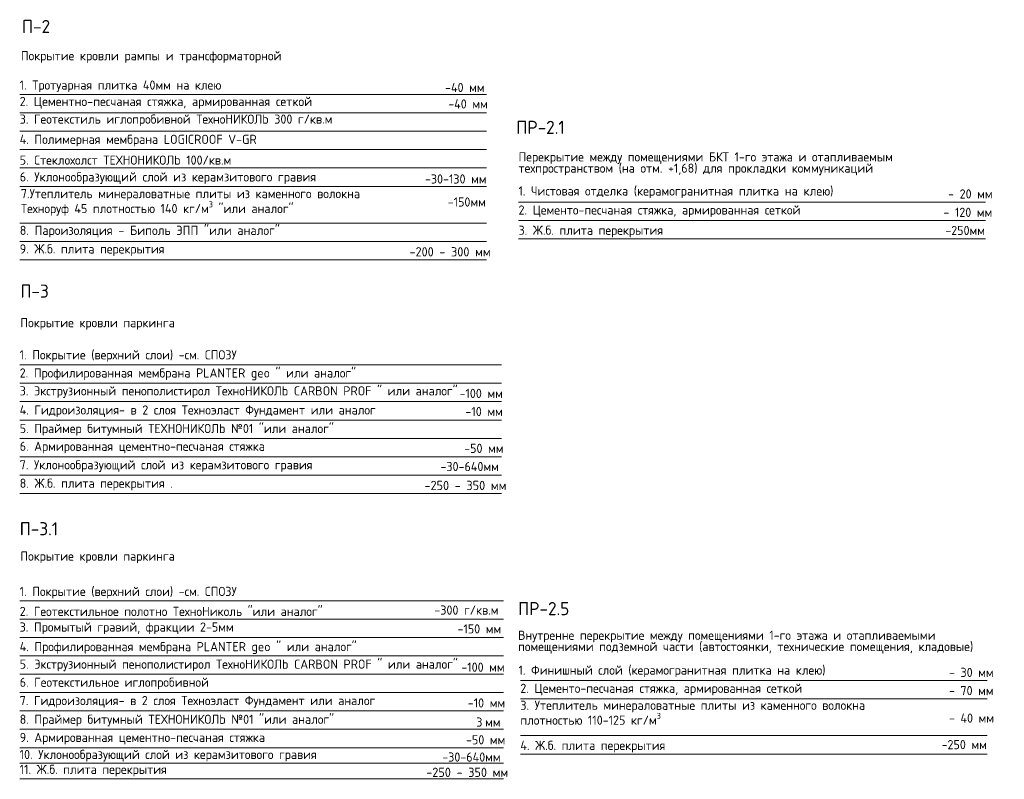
# Model space of a CAD drawing. Header units: millimetres. Extents: x -7244281 to -6598479, y 5719953 to 5938280.
# Tile 71 of 73: x -6643376 to -6620877, y 5725840 to 5743204. Entities that reach past the tile are written whole.
import ezdxf

# ---------------------------------------------------------------- set-up
doc = ezdxf.new("R2010")
doc.units = ezdxf.units.MM
doc.header["$MEASUREMENT"] = 0
for name, color, linetype, lineweight in [('0_Ном._пера__1', 7, 'Continuous', 0), ('0_Ном._пера__120', 7, 'Continuous', 0), ('0_Ном._пера__7', 7, 'Continuous', 0)]:
    doc.layers.add(name, color=color, linetype=linetype, lineweight=lineweight)
doc.styles.add('РЎР“Р•РќР•Р\xa0Р\x98Р\xa0_РЎРўР\x98Р›Р¬_2', font='GOST_Common.ttf')
doc.styles.add('РЎР“Р•РќР•Р\xa0Р\x98Р\xa0_РЎРўР\x98Р›Р¬_6', font='txt')

msp = doc.modelspace()

# ---------------------------------------------------------------- linework, layer by layer
at = {"layer": '0_Ном._пера__120', "color": 7, "linetype": 'Continuous', "lineweight": 0}
for p, q in [((-6643375.876, 5741493.738), (-6632705.638, 5741493.738)), ((-6643375.876, 5741073.738), (-6632705.638, 5741073.738)), ((-6643375.876, 5740653.738), (-6632705.638, 5740653.738)), ((-6643375.876, 5740233.738), (-6632705.638, 5740233.738)), ((-6643375.876, 5739813.738), (-6632705.638, 5739813.738)), ((-6643375.876, 5739393.738), (-6632705.638, 5739393.738)), ((-6631977.063, 5739031.828), (-6621306.825, 5739031.828)), ((-6643375.876, 5738553.738), (-6632705.638, 5738553.738)), ((-6631977.063, 5738611.828), (-6621306.825, 5738611.828)), ((-6643375.876, 5738133.738), (-6632705.638, 5738133.738)), ((-6631977.063, 5738191.828), (-6621306.825, 5738191.828)), ((-6643375.876, 5737713.738), (-6632705.638, 5737713.738)), ((-6643375.876, 5735313.033), (-6632363.086, 5735313.033)), ((-6643375.876, 5734893.033), (-6632363.086, 5734893.033)), ((-6643375.876, 5734473.033), (-6632363.086, 5734473.033)), ((-6643375.876, 5734053.033), (-6632363.086, 5734053.033)), ((-6643375.876, 5733633.033), (-6632363.086, 5733633.033)), ((-6643375.876, 5733213.033), (-6632363.086, 5733213.033)), ((-6643375.876, 5732793.033), (-6632363.086, 5732793.033)), ((-6643375.876, 5732373.033), (-6632363.086, 5732373.033)), ((-6643375.876, 5729922.804), (-6632322.029, 5729922.804)), ((-6643375.876, 5729502.804), (-6632322.029, 5729502.804)), ((-6643375.876, 5729082.804), (-6632322.029, 5729082.804)), ((-6643375.876, 5728662.804), (-6632322.029, 5728662.804)), ((-6643375.876, 5728242.804), (-6632322.029, 5728242.804)), ((-6631935.48, 5728098.514), (-6621265.242, 5728098.514)), ((-6643375.876, 5727822.804), (-6632322.029, 5727822.804)), ((-6631935.48, 5727678.514), (-6621265.242, 5727678.514)), ((-6643375.876, 5727402.804), (-6632322.029, 5727402.804)), ((-6643375.876, 5726982.804), (-6632322.029, 5726982.804)), ((-6631935.48, 5726838.514), (-6621265.242, 5726838.514)), ((-6643375.876, 5726562.804), (-6632322.029, 5726562.804)), ((-6631935.48, 5726418.514), (-6621265.242, 5726418.514)), ((-6643375.876, 5726208.339), (-6632322.029, 5726208.339)), ((-6643375.876, 5725853.874), (-6632322.029, 5725853.874))]:
    msp.add_line(p, q, dxfattribs=at)

# ---------------------------------------------------------------- texts
at = {"layer": '0_Ном._пера__1', "color": 7, "linetype": 'Continuous', "lineweight": 0, "attachment_point": 7, "style": 'РЎР“Р•РќР•Р\xa0Р\x98Р\xa0_РЎРўР\x98Р›Р¬_2'}
for s, insert, char_height in [('\\A1;{\\pql;\\fGOST Common|b0|i0|c204|p0;\\W1.000000;-2\\fGOST Common|b0|i0|c204|p0;\\W1.000000;0\\fGOST Common|b0|i0|c204|p0;\\W1.000000;0 - 300 м\\fGOST Common|b0|i0|c204|p0;\\H0.986360x;\\W1.000000;м}', (-6634468.848, 5737791.594), 212.462513), ('\\A1;{\\pql;\\fGOST Common|b0|i0|c204|p0;\\W1.000000;Покрытие кровли паркинга}', (-6643360.315, 5736115.545), 209.56442), ('\\A1;{\\pql;\\fGOST Common|b0|i0|c204|p0;\\W1.000000;-250 - 3\\fGOST Common|b0|i0|c204|p0;\\W1.000000;5\\fGOST Common|b0|i0|c204|p0;\\W1.000000;0 м\\fGOST Common|b0|i0|c204|p0;\\H0.986360x;\\W1.000000;м}', (-6634126.296, 5732450.888), 212.462513), ('\\A1;{\\pql;\\fGOST Common|b0|i0|c204|p0;\\W1.000000;По\\fGOST Common|b0|i0|c204|p0;\\W1.000000;крытие кровли паркинга}', (-6643360.315, 5730779.837), 209.564421), ('\\A1;{\\pql;\\fGOST Common|b0|i0|c204|p0;\\W1.000000;-250 - 3\\fGOST Common|b0|i0|c204|p0;\\W1.000000;5\\fGOST Common|b0|i0|c204|p0;\\W1.000000;0 м\\fGOST Common|b0|i0|c204|p0;\\H0.986360x;\\W1.000000;м}', (-6634085.24, 5725893.936), 212.462513)]:
    msp.add_mtext(s, dxfattribs=dict(at, insert=insert, char_height=char_height))
at = {"layer": '0_Ном._пера__7', "color": 7, "linetype": 'Continuous', "lineweight": 0}
for s, insert, char_height, attachment_point, style in [('\\A1;{\\pql;\\fGOST Common|b1|i0|c204|p0;\\W1.000000;П\\fGOST Common|b1|i0|c204|p0;\\W1.000000;-\\fGOST Common|b1|i0|c204|p0;\\W1.000000;2}', (-6643323.873, 5742898.276), 300, 7, 'РЎР“Р•РќР•Р\xa0Р\x98Р\xa0_РЎРўР\x98Р›Р¬_6'), ('\\A1;{\\pql;\\fGOST Common|b0|i0|c204|p0;\\W1.000000;Покрытие \\fGOST Common|b0|i0|c204|p0;\\H1.014116x;\\W1.000000;кровли рампы и трансформаторн\\fGOST Common|b0|i0|c204|p0;\\W1.000000;ой}', (-6643349.169, 5742215.178), 209.564421, 7, 'РЎР“Р•РќР•Р\xa0Р\x98Р\xa0_РЎРўР\x98Р›Р¬_2'), ('\\A1;{\\pql;\\fGOST Common|b0|i0|c204|p0;\\W1.000000;2. \\fGOST Common|b0|i0|c204|p0;\\H1.013655x;\\W1.000000;Цементно-песчаная стяжка, армированная сеткой}', (-6643375.876, 5741170.56), 209.564421, 7, 'РЎР“Р•РќР•Р\xa0Р\x98Р\xa0_РЎРўР\x98Р›Р¬_2'), ('\\A1;{\\pql;\\fGOST Common|b0|i0|c204|p0;\\W1.000000;1. Тротуарная плитка \\fGOST Common|b0|i0|c204|p0;\\W1.000000;4\\fGOST Common|b0|i0|c204|p0;\\W1.000000;0мм на клею}', (-6643375.876, 5741547.616), 209.564421, 7, 'РЎР“Р•РќР•Р\xa0Р\x98Р\xa0_РЎРўР\x98Р›Р¬_2'), ('\\A1;{\\pql;\\fGOST Common|b0|i0|c204|p0;\\W1.000000;-40 \\fGOST Common|b0|i0|c204|p0;\\W1.000000;мм }', (-6633656.321, 5741549.479), 209.56442, 7, 'РЎР“Р•РќР•Р\xa0Р\x98Р\xa0_РЎРўР\x98Р›Р¬_2'), ('\\A1;{\\pql;\\fGOST Common|b0|i0|c204|p0;\\W1.000000;-\\fGOST Common|b0|i0|c204|p0;\\W1.000000;4\\fGOST Common|b0|i0|c204|p0;\\W1.000000;0 мм}', (-6633583.345, 5741172.45), 209.564421, 7, 'РЎР“Р•РќР•Р\xa0Р\x98Р\xa0_РЎРўР\x98Р›Р¬_2'), ('\\A1;{\\pql;\\fGOST Common|b0|i0|c204|p0;\\W1.000000;3\\fGOST Common|b0|i0|c204|p0;\\W1.000000;. Геотекстиль иглопробивной ТехноНИКОЛЬ 300 г/кв.м}', (-6643375.876, 5740768.899), 209.564421, 7, 'РЎР“Р•РќР•Р\xa0Р\x98Р\xa0_РЎРўР\x98Р›Р¬_2'), ('\\A1;{\\pql;\\fGOST Common|b1|i0|c204|p0;\\W1.000000;ПР\\fGOST Common|b1|i0|c204|p0;\\W1.000000;-2.\\fGOST Common|b1|i0|c204|p0;\\W1.000000;1}', (-6632028.736, 5740592.408), 300, 7, 'РЎР“Р•РќР•Р\xa0Р\x98Р\xa0_РЎРўР\x98Р›Р¬_6'), ('\\A1;{\\pql;\\fGOST Common|b0|i0|c204|p0;\\W1.000000;4\\fGOST Common|b0|i0|c204|p0;\\W1.000000;. Полимерная мембрана LOGICROOF V-GR}', (-6643375.876, 5740306.877), 209.564421, 7, 'РЎР“Р•РќР•Р\xa0Р\x98Р\xa0_РЎРўР\x98Р›Р¬_2'), ('\\A1;{\\pql;\\fGOST Common|b0|i0|c204|p0;\\W1.000000;5\\fGOST Common|b0|i0|c204|p0;\\W1.000000;. Стеклохолст ТЕХНОНИКОЛЬ 100/кв.м }', (-6643375.876, 5739888.367), 209.564421, 7, 'РЎР“Р•РќР•Р\xa0Р\x98Р\xa0_РЎРўР\x98Р›Р¬_2'), ('\\A1;{\\pql;\\fGOST Common|b0|i0|c204|p0;\\W1.000000;6. \\fGOST Common|b0|i0|c204|p0;\\H1.012158x;\\W1.000000;Уклонообразующий слой из керамзитового гравия}', (-6643374.072, 5739446.552), 209.564421, 7, 'РЎР“Р•РќР•Р\xa0Р\x98Р\xa0_РЎРўР\x98Р›Р¬_2'), ('\\A1;{\\pql;\\fGOST Common|b0|i0|c204|p0;\\W1.000000;-\\fGOST Common|b0|i0|c204|p0;\\W1.000000;30\\fGOST Common|b0|i0|c204|p0;\\W1.000000;-130 мм}', (-6634115.888, 5739457.581), 209.564421, 7, 'РЎР“Р•РќР•Р\xa0Р\x98Р\xa0_РЎРўР\x98Р›Р¬_2'), ('\\A1;{\\pql;\\fGOST Common|b0|i0|c204|p0;\\W1.000000;-\\fGOST Common|b0|i0|c204|p0;\\W1.000000;150\\fGOST Common|b0|i0|c204|p0;\\W1.000000;мм}', (-6633595.178, 5738931.292), 209.564421, 7, 'РЎР“Р•РќР•Р\xa0Р\x98Р\xa0_РЎРўР\x98Р›Р¬_2'), ('\\A1;{\\pql;\\fGOST Common|b0|i0|c204|p0;\\W1.000000;1. Чистовая отделка (\\fGOST Common|b0|i0|c204|p0;\\H1.015431x;\\W1.000000;керамогранитная плитка на кле\\fGOST Common|b0|i0|c204|p0;\\H0.984804x;\\W1.000000;ю)\\fGOST Common|b0|i0|c204|p0;\\W1.000000;                                       }', (-6631977.063, 5739124.366), 209.564421, 7, 'РЎР“Р•РќР•Р\xa0Р\x98Р\xa0_РЎРўР\x98Р›Р¬_2'), ('\\A1;{\\pql;\\fGOST Common|b0|i0|c204|p0;\\W1.000000; - 20 мм}', (-6622287.722, 5739115.9), 209.56442, 7, 'РЎР“Р•РќР•Р\xa0Р\x98Р\xa0_РЎРўР\x98Р›Р¬_2'), ('\\A1;{\\pql;\\fGOST Common|b0|i0|c204|p0;\\W1.000000;2. Цементо-песчаная стяжка, армирова\\fGOST Common|b0|i0|c204|p0;\\W1.000000;н\\fGOST Common|b0|i0|c204|p0;\\W1.000000;ная сеткой                                       }', (-6631977.063, 5738691.898), 209.564421, 7, 'РЎР“Р•РќР•Р\xa0Р\x98Р\xa0_РЎРўР\x98Р›Р¬_2'), ('\\A1;{\\pql;\\fGOST Common|b0|i0|c204|p0;\\W1.000000;8. \\fGOST Common|b0|i0|c204|p0;\\H1.011950x;\\W1.000000;Пароизоляция - Биполь ЭПП "или аналог"}', (-6643374.072, 5738224.576), 209.564421, 7, 'РЎР“Р•РќР•Р\xa0Р\x98Р\xa0_РЎРўР\x98Р›Р¬_2'), ('\\A1;{\\pql;\\fGOST Common|b0|i0|c204|p0;\\W1.000000; - \\fGOST Common|b0|i0|c204|p0;\\W1.000000;120\\fGOST Common|b0|i0|c204|p0;\\W1.000000; мм}', (-6622395.582, 5738695.9), 209.564421, 7, 'РЎР“Р•РќР•Р\xa0Р\x98Р\xa0_РЎРўР\x98Р›Р¬_2'), ('\\A1;{\\pql;\\fGOST Common|b0|i0|c204|p0;\\W1.000000;-\\fGOST Common|b0|i0|c204|p0;\\W1.000000;250мм}', (-6622225.954, 5738281.793), 209.56442, 7, 'РЎР“Р•РќР•Р\xa0Р\x98Р\xa0_РЎРўР\x98Р›Р¬_2'), ('\\A1;{\\pql;\\fGOST Common|b0|i0|c204|p0;\\W1.000000;3\\fGOST Common|b0|i0|c204|p0;\\W1.000000;. Ж.б. плита перекрытия }', (-6631977.063, 5738228.881), 209.564421, 7, 'РЎР“Р•РќР•Р\xa0Р\x98Р\xa0_РЎРўР\x98Р›Р¬_2'), ('\\A1;{\\pql;\\fGOST Common|b0|i0|c204|p0;\\W1.000000;9\\fGOST Common|b0|i0|c204|p0;\\W1.000000;. Ж.б. плита перекрытия }', (-6643375.876, 5737801.7), 209.564421, 7, 'РЎР“Р•РќР•Р\xa0Р\x98Р\xa0_РЎРўР\x98Р›Р¬_2'), ('\\A1;{\\pql;\\fGOST Common|b1|i0|c204|p0;\\W1.000000;П\\fGOST Common|b1|i0|c204|p0;\\W1.000000;-3}', (-6643360.315, 5736848.748), 300, 7, 'РЎР“Р•РќР•Р\xa0Р\x98Р\xa0_РЎРўР\x98Р›Р¬_6'), ('\\A1;{\\pql;\\fGOST Common|b0|i0|c204|p0;\\W1.000000;1. Покрытие (верхний слои) -см. СПОЗУ }', (-6643375.876, 5735381.799), 209.56442, 7, 'РЎР“Р•РќР•Р\xa0Р\x98Р\xa0_РЎРўР\x98Р›Р¬_2'), ('\\A1;{\\pql;\\fGOST Common|b0|i0|c204|p0;\\W1.000000;2. Профилированная мембрана PLANTER geo " или аналог"}', (-6643375.876, 5734960.489), 209.564421, 7, 'РЎР“Р•РќР•Р\xa0Р\x98Р\xa0_РЎРўР\x98Р›Р¬_2'), ('\\A1;{\\pql;\\fGOST Common|b0|i0|c204|p0;\\W1.000000;3. Экструзионный пенополистирол ТехноНИКОЛЬ CARBON PROF " или аналог"}', (-6643375.876, 5734557.577), 209.564421, 7, 'РЎР“Р•РќР•Р\xa0Р\x98Р\xa0_РЎРўР\x98Р›Р¬_2'), ('\\A1;{\\pql;\\fGOST Common|b0|i0|c204|p0;\\W1.000000;-10\\fGOST Common|b0|i0|c204|p0;\\W1.000000;0\\fGOST Common|b0|i0|c204|p0;\\W1.000000; мм}', (-6633325.604, 5734556.687), 209.564421, 7, 'РЎР“Р•РќР•Р\xa0Р\x98Р\xa0_РЎРўР\x98Р›Р¬_2'), ('\\A1;{\\pql;\\fGOST Common|b0|i0|c204|p0;\\W1.000000;4. Гидроизоляция- в 2 слоя Техноэласт Фундамент или аналог }', (-6643375.876, 5734120.77), 209.564421, 7, 'РЎР“Р•РќР•Р\xa0Р\x98Р\xa0_РЎРўР\x98Р›Р¬_2'), ('\\A1;{\\pql;\\fGOST Common|b0|i0|c204|p0;\\W1.000000;-\\fGOST Common|b0|i0|c204|p0;\\W1.000000;1\\fGOST Common|b0|i0|c204|p0;\\W1.000000;0 мм}', (-6633190.37, 5734142.622), 209.564421, 7, 'РЎР“Р•РќР•Р\xa0Р\x98Р\xa0_РЎРўР\x98Р›Р¬_2'), ('\\A1;{\\pql;\\fGOST Common|b0|i0|c204|p0;\\W1.000000;5. Праймер битумный ТЕХНОНИКОЛЬ №01 "или аналог"}', (-6643375.876, 5733696.896), 209.56442, 7, 'РЎР“Р•РќР•Р\xa0Р\x98Р\xa0_РЎРўР\x98Р›Р¬_2'), ('\\A1;{\\pql;\\fGOST Common|b0|i0|c204|p0;\\W1.000000;6. Армированная цементно-песчаная стяжка }', (-6643375.876, 5733291.025), 209.56442, 7, 'РЎР“Р•РќР•Р\xa0Р\x98Р\xa0_РЎРўР\x98Р›Р¬_2'), ('\\A1;{\\pql;\\fGOST Common|b0|i0|c204|p0;\\W1.000000;-\\fGOST Common|b0|i0|c204|p0;\\W1.000000;5\\fGOST Common|b0|i0|c204|p0;\\W1.000000;0 мм}', (-6633219.096, 5733300.834), 209.564421, 7, 'РЎР“Р•РќР•Р\xa0Р\x98Р\xa0_РЎРўР\x98Р›Р¬_2'), ('\\A1;{\\pql;\\fGOST Common|b0|i0|c204|p0;\\W1.000000;7. Уклонообразующий слой из керамзитового гравия }', (-6643375.876, 5732866.78), 209.56442, 7, 'РЎР“Р•РќР•Р\xa0Р\x98Р\xa0_РЎРўР\x98Р›Р¬_2'), ('\\A1;{\\pql;\\fGOST Common|b0|i0|c204|p0;\\W1.000000;-30-6\\fGOST Common|b0|i0|c204|p0;\\W1.000000;4\\fGOST Common|b0|i0|c204|p0;\\W1.000000;0мм}', (-6633761.506, 5732885.17), 209.564421, 7, 'РЎР“Р•РќР•Р\xa0Р\x98Р\xa0_РЎРўР\x98Р›Р¬_2'), ('\\A1;{\\pql;\\fGOST Common|b0|i0|c204|p0;\\W1.000000;8. Ж.б. плита перекрытия .}', (-6643375.876, 5732446.567), 209.56442, 7, 'РЎР“Р•РќР•Р\xa0Р\x98Р\xa0_РЎРўР\x98Р›Р¬_2'), ('\\A1;{\\pql;\\fGOST Common|b1|i0|c204|p0;\\W1.000000;П-3.\\fGOST Common|b1|i0|c204|p0;\\W1.000000;1}', (-6643375.964, 5731417.847), 300, 7, 'РЎР“Р•РќР•Р\xa0Р\x98Р\xa0_РЎРўР\x98Р›Р¬_6'), ('\\A1;{\\pql;\\fGOST Common|b0|i0|c204|p0;\\W1.000000;1. Покрытие (верхний слои) -см. СПОЗУ }', (-6643375.876, 5729973.165), 209.56442, 7, 'РЎР“Р•РќР•Р\xa0Р\x98Р\xa0_РЎРўР\x98Р›Р¬_2'), ('\\A1;{\\pql;\\fGOST Common|b0|i0|c204|p0;\\W1.000000;2. Геотекстильное полотно ТехноНиколь "или аналог"}', (-6643375.876, 5729572.971), 209.56442, 7, 'РЎР“Р•РќР•Р\xa0Р\x98Р\xa0_РЎРўР\x98Р›Р¬_2'), ('\\A1;{\\pql;\\fGOST Common|b0|i0|c204|p0;\\W1.000000;-300 г/кв.м}', (-6633900.763, 5729603.669), 209.56442, 7, 'РЎР“Р•РќР•Р\xa0Р\x98Р\xa0_РЎРўР\x98Р›Р¬_2'), ('\\A1;{\\pql;\\fGOST Common|b1|i0|c204|p0;\\W1.000000;ПР\\fGOST Common|b1|i0|c204|p0;\\W1.000000;-2.\\fGOST Common|b1|i0|c204|p0;\\W1.000000;5}', (-6631987.154, 5729592.158), 300, 7, 'РЎР“Р•РќР•Р\xa0Р\x98Р\xa0_РЎРўР\x98Р›Р¬_6'), ('\\A1;{\\pql;\\fGOST Common|b0|i0|c204|p0;\\W1.000000;3. Промытый гравий, фракции 2-5мм}', (-6643375.876, 5729158.786), 209.56442, 7, 'РЎР“Р•РќР•Р\xa0Р\x98Р\xa0_РЎРўР\x98Р›Р¬_2'), ('\\A1;{\\pql;\\fGOST Common|b0|i0|c204|p0;\\W1.000000;-1\\fGOST Common|b0|i0|c204|p0;\\W1.000000;50\\fGOST Common|b0|i0|c204|p0;\\W1.000000; мм}', (-6633372.161, 5729173.833), 209.564421, 7, 'РЎР“Р•РќР•Р\xa0Р\x98Р\xa0_РЎРўР\x98Р›Р¬_2'), ('\\A1;{\\pql;\\fGOST Common|b0|i0|c204|p0;\\W1.000000;4\\fGOST Common|b0|i0|c204|p0;\\W1.000000;. Профилированная мембрана PLANTER geo " или аналог"}', (-6643375.876, 5728704.986), 209.564421, 7, 'РЎР“Р•РќР•Р\xa0Р\x98Р\xa0_РЎРўР\x98Р›Р¬_2'), ('\\A1;{\\pql;\\fGOST Common|b0|i0|c204|p0;\\W1.000000;5. \\fGOST Common|b0|i0|c204|p0;\\W1.000000;Экструзионный пенополистирол\\fGOST Common|b0|i0|c204|p0;\\W1.000000; ТехноНИКОЛЬ CARBON PROF " или аналог"}', (-6643375.876, 5728310.701), 209.564421, 7, 'РЎР“Р•РќР•Р\xa0Р\x98Р\xa0_РЎРўР\x98Р›Р¬_2'), ('\\A1;{\\pql;\\fGOST Common|b0|i0|c204|p0;\\W1.000000;-10\\fGOST Common|b0|i0|c204|p0;\\W1.000000;0\\fGOST Common|b0|i0|c204|p0;\\W1.000000; мм}', (-6633284.547, 5728298.555), 209.564421, 7, 'РЎР“Р•РќР•Р\xa0Р\x98Р\xa0_РЎРўР\x98Р›Р¬_2'), ('\\A1;{\\pql;\\fGOST Common|b0|i0|c204|p0;\\W1.000000;1. Финишный слой\\fGOST Common|b0|i0|c204|p0;\\W1.000000; \\fGOST Common|b0|i0|c204|p0;\\H1.002078x;\\W1.000000;(керамогранитная плитка на клею)\\fTimes New Roman|b0|i0|c204|p0;\\W1.000000; \\fGOST Common|b0|i0|c204|p0;\\H0.997926x;\\W1.000000;                                       }', (-6631977.063, 5728174.061), 209.564421, 7, 'РЎР“Р•РќР•Р\xa0Р\x98Р\xa0_РЎРўР\x98Р›Р¬_2'), ('\\A1;{\\pql;\\fGOST Common|b0|i0|c204|p0;\\W1.000000; - \\fGOST Common|b0|i0|c204|p0;\\W1.000000;3\\fGOST Common|b0|i0|c204|p0;\\W1.000000;0 мм}', (-6622267.835, 5728179.465), 209.564421, 7, 'РЎР“Р•РќР•Р\xa0Р\x98Р\xa0_РЎРўР\x98Р›Р¬_2'), ('\\A1;{\\pql;\\fGOST Common|b0|i0|c204|p0;\\W1.000000;6. Геотекстильное иглопробивной}', (-6643375.876, 5727896.892), 209.56442, 7, 'РЎР“Р•РќР•Р\xa0Р\x98Р\xa0_РЎРўР\x98Р›Р¬_2'), ('\\A1;{\\pql;\\fGOST Common|b0|i0|c204|p0;\\W1.000000;2. Цементо-песчаная стяжка, армирова\\fGOST Common|b0|i0|c204|p0;\\W1.000000;н\\fGOST Common|b0|i0|c204|p0;\\W1.000000;ная сеткой                                       }', (-6631935.48, 5727758.583), 209.564421, 7, 'РЎР“Р•РќР•Р\xa0Р\x98Р\xa0_РЎРўР\x98Р›Р¬_2'), ('\\A1;{\\pql;\\fGOST Common|b0|i0|c204|p0;\\W1.000000; - \\fGOST Common|b0|i0|c204|p0;\\W1.000000;7\\fGOST Common|b0|i0|c204|p0;\\W1.000000;0 мм}', (-6622269.182, 5727762.586), 209.564421, 7, 'РЎР“Р•РќР•Р\xa0Р\x98Р\xa0_РЎРўР\x98Р›Р¬_2'), ('\\A1;{\\pql;\\fGOST Common|b0|i0|c204|p0;\\W1.000000;7\\fGOST Common|b0|i0|c204|p0;\\W1.000000;. Гидроизоляция- в 2 слоя Техноэласт Фундамент или аналог }', (-6643375.876, 5727478.606), 209.564421, 7, 'РЎР“Р•РќР•Р\xa0Р\x98Р\xa0_РЎРўР\x98Р›Р¬_2'), ('\\A1;{\\pql;\\fGOST Common|b0|i0|c204|p0;\\W1.000000;-\\fGOST Common|b0|i0|c204|p0;\\W1.000000;1\\fGOST Common|b0|i0|c204|p0;\\W1.000000;0 мм}', (-6633136.619, 5727480.469), 209.564421, 7, 'РЎР“Р•РќР•Р\xa0Р\x98Р\xa0_РЎРўР\x98Р›Р¬_2'), ('\\A1;{\\pql;\\fGOST Common|b0|i0|c204|p0;\\W1.000000;8\\fGOST Common|b0|i0|c204|p0;\\W1.000000;. Праймер битумный ТЕХНОНИКОЛЬ №01 "или аналог"}', (-6643375.876, 5727050.611), 209.564421, 7, 'РЎР“Р•РќР•Р\xa0Р\x98Р\xa0_РЎРўР\x98Р›Р¬_2'), ('\\A1;{\\pql;\\fGOST Common|b0|i0|c204|p0;\\W1.000000;3}', (-6632943.082, 5727042.927), 209.56442, 7, 'РЎР“Р•РќР•Р\xa0Р\x98Р\xa0_РЎРўР\x98Р›Р¬_2'), ('\\A1;{\\pql;\\fGOST Common|b0|i0|c204|p0;\\W1.000000; - \\fGOST Common|b0|i0|c204|p0;\\W1.000000;4\\fGOST Common|b0|i0|c204|p0;\\W1.000000;0 мм}', (-6622269.182, 5727134.825), 209.564421, 7, 'РЎР“Р•РќР•Р\xa0Р\x98Р\xa0_РЎРўР\x98Р›Р¬_2'), ('\\A1;{\\pql;\\fGOST Common|b0|i0|c204|p0;\\W1.000000;мм}', (-6632741.461, 5727042.927), 209.56442, 7, 'РЎР“Р•РќР•Р\xa0Р\x98Р\xa0_РЎРўР\x98Р›Р¬_2'), ('\\A1;{\\pql;\\fGOST Common|b0|i0|c204|p0;\\W1.000000;9\\fGOST Common|b0|i0|c204|p0;\\W1.000000;. Армированная цементно-песчаная стяжка }', (-6643375.876, 5726635.776), 209.564421, 7, 'РЎР“Р•РќР•Р\xa0Р\x98Р\xa0_РЎРўР\x98Р›Р¬_2'), ('\\A1;{\\pql;\\fGOST Common|b0|i0|c204|p0;\\W1.000000;-\\fGOST Common|b0|i0|c204|p0;\\W1.000000;5\\fGOST Common|b0|i0|c204|p0;\\W1.000000;0 мм}', (-6633178.039, 5726638.013), 209.564421, 7, 'РЎР“Р•РќР•Р\xa0Р\x98Р\xa0_РЎРўР\x98Р›Р¬_2'), ('\\A1;{\\pql;\\fGOST Common|b0|i0|c204|p0;\\W1.000000;4. Ж.б. плита перекрытия }', (-6631935.48, 5726453.901), 209.56442, 7, 'РЎР“Р•РќР•Р\xa0Р\x98Р\xa0_РЎРўР\x98Р›Р¬_2'), ('\\A1;{\\pql;\\fGOST Common|b0|i0|c204|p0;\\W1.000000;-2\\fGOST Common|b0|i0|c204|p0;\\W1.000000;5\\fGOST Common|b0|i0|c204|p0;\\W1.000000;0 мм}', (-6622310.65, 5726632.807), 209.564421, 4, 'РЎР“Р•РќР•Р\xa0Р\x98Р\xa0_РЎРўР\x98Р›Р¬_2'), ('\\A1;{\\pql;\\fGOST Common|b0|i0|c204|p0;\\W1.000000;10\\fGOST Common|b0|i0|c204|p0;\\W1.000000;. Уклонообразующий слой из керамзитового гравия }', (-6643375.876, 5726246.302), 209.564421, 7, 'РЎР“Р•РќР•Р\xa0Р\x98Р\xa0_РЎРўР\x98Р›Р¬_2'), ('\\A1;{\\pql;\\fGOST Common|b0|i0|c204|p0;\\W1.000000;-30-6\\fGOST Common|b0|i0|c204|p0;\\W1.000000;4\\fGOST Common|b0|i0|c204|p0;\\W1.000000;0мм}', (-6633720.449, 5726244.267), 209.564421, 7, 'РЎР“Р•РќР•Р\xa0Р\x98Р\xa0_РЎРўР\x98Р›Р¬_2'), ('\\A1;{\\pql;\\fGOST Common|b0|i0|c204|p0;\\W1.000000;11. Ж.б. плита перекрытия}', (-6643375.876, 5725905.592), 209.56442, 7, 'РЎР“Р•РќР•Р\xa0Р\x98Р\xa0_РЎРўР\x98Р›Р¬_2')]:
    msp.add_mtext(s, dxfattribs=dict(at, insert=insert, char_height=char_height, attachment_point=attachment_point, style=style))
at = {"layer": '0_Ном._пера__7', "color": 7, "linetype": 'Continuous', "lineweight": 0, "char_height": 209.564421, "attachment_point": 7, "style": 'РЎР“Р•РќР•Р\xa0Р\x98Р\xa0_РЎРўР\x98Р›Р¬_2'}
for s, insert, width, line_spacing_factor in [('\\A1;{\\pql;\\fGOST Common|b0|i0|c204|p0;\\W1.000000;Перекрытие между помещениями БКТ 1-го этажа и отапливаемым техпространством (на отм. +1,68) для прокладки коммуникаций }', (-6631977.063, 5739648.252), 10549.13949, 0.737384), ('\\A1;{\\pql;\\fGOST Common|b0|i0|c204|p0;\\W1.000000;7\\fGOST Common|b0|i0|c204|p0;\\W1.000000;.Утеплитель минераловатные плиты из каменного волокна   Техноруф 45 плотностью 140 кг/м\\fGOST Common|b0|i0|c204|p0;\\W1.000000;\\A1{\\H.66x;\\S3^  ;}\\fGOST Common|b0|i0|c204|p0;\\W1.000000; "или аналог"}', (-6643349.169, 5738720.372), 8493.15151, 0.801435), ('\\A1;{\\pql;\\fGOST Common|b0|i0|c204|p0;\\W1.000000;3. Утеплитель минераловатные плиты из каменного волокна    плотностью \\fGOST Common|b0|i0|c204|p0;\\W1.000000;11\\fGOST Common|b0|i0|c204|p0;\\W1.000000;0-125 кг/м\\fGOST Common|b0|i0|c204|p0;\\W1.000000;\\A1{\\H.66x;\\S3^  ;}\\fGOST Common|b0|i0|c204|p0;\\W1.000000; }', (-6631935.48, 5727025.92), 8493.15151, 0.799982)]:
    msp.add_mtext(s, dxfattribs=dict(at, insert=insert, width=width, line_spacing_factor=line_spacing_factor))
at = {"layer": '0_Ном._пера__7', "color": 7, "linetype": 'Continuous', "lineweight": 0, "insert": (-6631987.154, 5728713.423), "char_height": 209.564421, "attachment_point": 7, "line_spacing_factor": 0.737004, "style": 'РЎР“Р•РќР•Р\xa0Р\x98Р\xa0_РЎРўР\x98Р›Р¬_2'}
msp.add_mtext('\\A1;{\\pql;\\fGOST Common|b0|i0|c204|p0;\\W1.000000;Внутренне перекрытие между помещениями 1-го этажа и отапливаемыми \\P\\pql;\\fGOST Common|b0|i0|c204|p0;\\W1.000000;помещениями подземной части (автостоянки, тех\\fGOST Common|b0|i0|c204|p0;\\W1.000000;нические помещения, кладовые\\fGOST Common|b0|i0|c204|p0;\\W1.000000;)}', dxfattribs=at)

doc.saveas('drawing.dxf')
